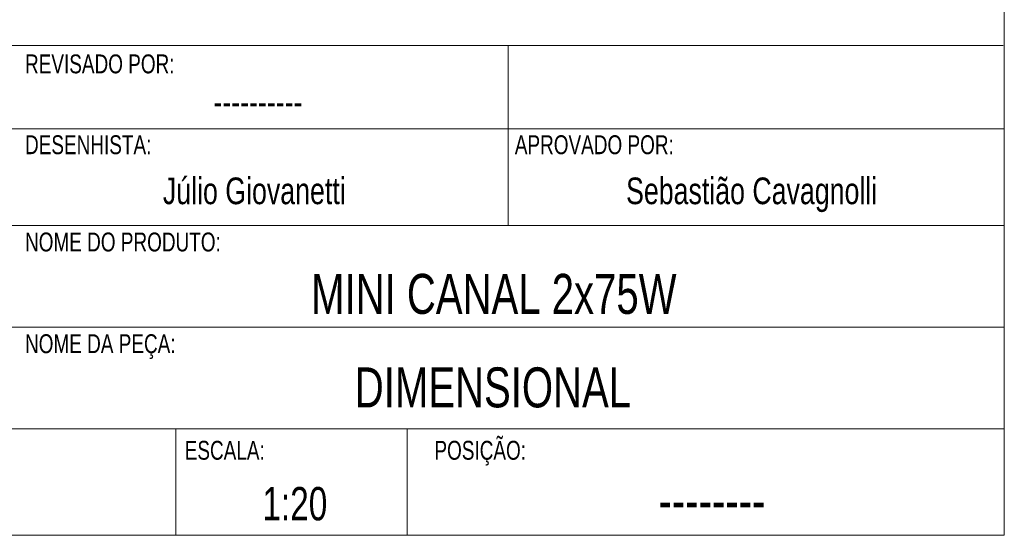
# Model space of a CAD drawing. Header units: millimetres. Extents: x 256 to 4100, y 100 to 5940.
# Tile 3 of 8: x 2536 to 4100, y 100 to 919. Entities that reach past the tile are written whole.
import ezdxf

# ---------------------------------------------------------------- set-up
doc = ezdxf.new("R2010")
doc.units = ezdxf.units.MM
doc.header["$LTSCALE"] = 20
doc.styles.add('SLDTEXTSTYLE0', font='TXT', dxfattribs={"width": 0.75})

msp = doc.modelspace()

# ---------------------------------------------------------------- linework, layer by layer
at = {"color": 7, "linetype": 'Continuous', "lineweight": 18}
for p, q in [((4100, 100), (4100, 5840)), ((2454.271, 878.334), (4098.271, 878.334)), ((3311.834, 745.866), (3311.834, 878.334)), ((4100, 592.286), (4100, 878.334)), ((4100, 745.866), (356, 745.866)), ((3311.834, 745.866), (4100, 745.866)), ((3311.834, 592.286), (3311.834, 745.866)), ((3311.834, 592.286), (3311.834, 745.866)), ((2523.668, 592.286), (4100, 592.286)), ((3311.834, 592.286), (2523.668, 592.286)), ((3311.834, 592.286), (4100, 592.286)), ((2523.668, 430.719), (4100, 430.719)), ((2784.496, 269.151), (1755.09, 269.151)), ((2784.496, 269.151), (2784.496, 100)), ((2784.496, 269.151), (4100, 269.151)), ((2784.496, 269.151), (2784.496, 100)), ((3151.764, 269.151), (3151.764, 100)), ((356, 100), (4100, 100)), ((2784.496, 100), (1755.09, 100))]:
    msp.add_line(p, q, dxfattribs=at)

# ---------------------------------------------------------------- texts
at = {"color": 7, "linetype": 'Continuous', "lineweight": 0, "style": 'SLDTEXTSTYLE0'}
for s, insert, char_height, attachment_point in [('REVISADO POR:', (2544.789, 863.879), 30, 1), ('----------', (2914.669, 809.92), 42.3333, 2), ('DESENHISTA:', (2544.789, 735.461), 30, 1), ('APROVADO POR:', (3322.649, 735.461), 30, 1), ('Júlio Giovanetti', (2908.829, 668.351), 42.33333, 2), ('Sebastião Cavagnolli', (3698.732, 668.351), 42.33333, 2), ('NOME DO PRODUTO:', (2544.789, 580.958), 30, 1), ('MINI CANAL 2x75W', (3289.25, 515.24), 63.5, 2), ('NOME DA PEÇA:', (2544.789, 419.391), 30, 1), ('DIMENSIONAL', (3287.897, 366.728), 63.5, 2), ('ESCALA:', (2798.386, 250.062), 30, 1), ('POSIÇÃO:', (3194.951, 250.062), 30, 1), ('1:20', (2921.576, 176.741), 52.9167, 1), ('--------', (3635.719, 187.267), 63.5, 2)]:
    msp.add_mtext(s, dxfattribs=dict(at, insert=insert, char_height=char_height, attachment_point=attachment_point))

doc.saveas('drawing.dxf')
